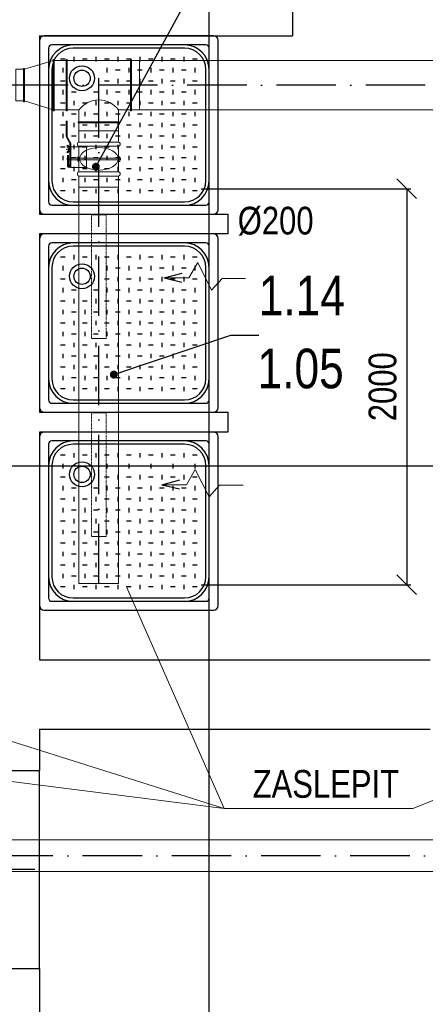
# Model space of a CAD drawing. Header units: millimetres. Extents: x 6491141 to 6692158, y 1846388 to 1929513.
# Tile 226 of 245: x 6667760 to 6669806, y 1898488 to 1903460. Entities that reach past the tile are written whole.
import ezdxf

# ---------------------------------------------------------------- set-up
doc = ezdxf.new("R2010")
doc.units = ezdxf.units.MM
doc.linetypes.add('ACAD_ISO10W100', pattern=[18, 12, -3, 0, -3])
doc.linetypes.add('DASHDOT', pattern=[1, 0.5, -0.25, 0, -0.25])
for name, color, linetype, lineweight in [('Koty VzT', 7, 'Continuous', 15), ('VZT', 130, 'Continuous', 18), ('VzT odtah', 3, 'Continuous', 18)]:
    doc.layers.add(name, color=color, linetype=linetype, lineweight=lineweight)
for name, color, linetype in [('Osy VzT', 253, 'ACAD_ISO10W100'), ('Pozice', 6, 'Continuous'), ('Stavba', 152, 'Continuous'), ('VzT šipky', 7, 'Continuous')]:
    doc.layers.add(name, color=color, linetype=linetype)
doc.styles.add('romans', font='arial.ttf', dxfattribs={"width": 0.8, "height": 140})
doc.dimstyles.new('koty50', dxfattribs={"dimtxt": 100, "dimasz": 100, "dimexe": 20, "dimexo": 100, "dimgap": 50, "dimtad": 3, "dimdec": 0, "dimtxsty": 'romans', "dimblk": 'OBLIQUE', "dimcen": -3, "dimclrd": 7, "dimclre": 7, "dimclrt": 7, "dimadec": 0, "dimazin": 0, "dimtfac": 1, "dimtdec": 0, "dimtmove": 0, "dimatfit": 3, "dimldrblk": 'OPEN30', "dimfxl": 1, "dimarcsym": 0})
doc.dimstyles.new('pozice50', dxfattribs={"dimtxt": 200, "dimasz": 40, "dimexe": 20, "dimexo": 100, "dimgap": 100, "dimtad": 3, "dimjust": 3, "dimdec": 0, "dimtxsty": 'romans', "dimblk": 'OBLIQUE', "dimcen": -3, "dimclrd": 7, "dimclre": 7, "dimclrt": 6, "dimadec": 0, "dimazin": 0, "dimtfac": 1, "dimtdec": 0, "dimtmove": 0, "dimatfit": 3, "dimldrblk": 'DOT', "dimfxl": 1, "dimarcsym": 0})

# ---------------------------------------------------------------- blocks, each defined once
blk = doc.blocks.new('_Oblique')
at = {"color": 0, "lineweight": -2}
blk.add_line((-0.5, -0.5), (0.5, 0.5), dxfattribs=at)
blk = doc.blocks.new('*D10')
at = {"layer": 'DEFPOINTS', "color": 0, "transparency": 16777216}
for p in [(6661650.1, 1898871.7), (6673328.5, 1898871.5, -78), (6673328.5, 1897262)]:
    blk.add_point(p, dxfattribs=at)
at = {"layer": 'Koty VzT', "color": 7, "lineweight": -2, "transparency": 16777216}
for p, q in [((6661650.1, 1898771.7), (6661650.1, 1897242)), ((6673328.5, 1898771.5), (6673328.5, 1897242)), ((6661650.1, 1897262), (6673328.5, 1897262))]:
    blk.add_line(p, q, dxfattribs=at)
at = {"layer": 'Koty VzT', "color": 7, "lineweight": -2, "transparency": 16777216, "xscale": 100, "yscale": 100, "zscale": 100, "rotation": 180}
blk.add_blockref('_Oblique', (6661650.1, 1897262), dxfattribs=at)
at = {"layer": 'Koty VzT', "color": 7, "lineweight": -2, "transparency": 16777216, "xscale": 100, "yscale": 100, "zscale": 100}
blk.add_blockref('_Oblique', (6673328.5, 1897262), dxfattribs=at)
at = {"layer": 'Koty VzT', "color": 7, "transparency": 16777216, "insert": (6667489.3, 1897383.5), "char_height": 140, "attachment_point": 5, "style": 'romans'}
blk.add_mtext('12000', dxfattribs=at)
blk = doc.blocks.new('_Open30')
at = {"color": 0, "linetype": 'ByBlock', "lineweight": -2}
for p, q in [((-1, 0.268), (0, 0)), ((0, 0), (-1, -0.268)), ((0, 0), (-1, 0))]:
    blk.add_line(p, q, dxfattribs=at)
blk = doc.blocks.new('*D14')
at = {"layer": 'DEFPOINTS', "color": 0, "transparency": 16777216}
for p in [(6668575.7, 1902606.4), (6668575.7, 1900606.4), (6669712.7, 1900606.4)]:
    blk.add_point(p, dxfattribs=at)
at = {"layer": 'Koty VzT', "color": 7, "lineweight": -2, "transparency": 16777216}
for p, q in [((6668675.7, 1902606.4), (6669732.7, 1902606.4)), ((6669712.7, 1902606.4), (6669712.7, 1900606.4)), ((6668675.7, 1900606.4), (6669732.7, 1900606.4))]:
    blk.add_line(p, q, dxfattribs=at)
at = {"layer": 'Koty VzT', "color": 7, "lineweight": -2, "transparency": 16777216, "xscale": 100, "yscale": 100, "zscale": 100}
for p, rotation in [((6669712.7, 1902606.4), 90), ((6669712.7, 1900606.4), 270)]:
    blk.add_blockref('_Oblique', p, dxfattribs=dict(at, rotation=rotation))
at = {"layer": 'Koty VzT', "color": 7, "transparency": 16777216, "insert": (6669591.2, 1901606.4), "char_height": 140, "attachment_point": 5, "rotation": 90, "style": 'romans'}
blk.add_mtext('2000', dxfattribs=at)
blk = doc.blocks.new('_Dot')
at = {"color": 0, "linetype": 'ByBlock', "lineweight": -2}
blk.add_line((-0.5, 0), (-1, 0), dxfattribs=at)
at = {"color": 0, "linetype": 'ByBlock', "const_width": 0.5}
blk.add_lwpolyline([(-0.25, 0, 1), (0.25, 0, 1)], format="xyb", close=True, dxfattribs=at)

msp = doc.modelspace()

# ---------------------------------------------------------------- linework, layer by layer
at = {"layer": 'Koty VzT'}
for p, q in [((6668298.8, 1900595.1), (6668790.8, 1899476.5)), ((6672517, 1900583.9), (6669743.2, 1899476.5)), ((6668790.8, 1899476.5), (6664814.3, 1899982.2, -4)), ((6667242.8, 1899964.6, -4), (6668790.8, 1899476.5)), ((6669743.2, 1899476.5), (6668790.8, 1899476.5))]:
    msp.add_line(p, q, dxfattribs=at)
at = {"layer": 'Osy VzT', "ltscale": 25}
for p, q in [((6668159, 1900613.4, 3), (6668159, 1903193.4, 3)), ((6673406.5, 1903129.4, -4), (6664899, 1903129.4, -4)), ((6673328.5, 1899237.8), (6661611.5, 1899237.8))]:
    msp.add_line(p, q, dxfattribs=at)
at = {"layer": 'Stavba'}
for p, q in [((6668715.7, 1895527.8), (6668715.7, 1915586)), ((6669135.7, 1903877.8), (6669135.7, 1903377.8)), ((6667860.7, 1903377.8), (6669135.7, 1903377.8)), ((6667860.7, 1903377.8), (6667860.7, 1902477.8)), ((6668738.2, 1903377.8), (6667883.2, 1903377.8)), ((6667860.7, 1903355.3), (6667860.7, 1902500.3)), ((6667905.7, 1903315.9), (6667905.7, 1902539.7)), ((6668698.8, 1903332.8), (6667922.5, 1903332.8)), ((6668591.9, 1903315.9), (6668029.4, 1903315.9)), ((6668715.7, 1902539.7), (6668715.7, 1903315.9)), ((6668760.7, 1902500.3), (6668760.7, 1903355.3)), ((6667989.8, 1903260.5), (6667966.1, 1903260.5)), ((6668033.4, 1903271.7), (6668033.4, 1903249.2)), ((6668100.7, 1903260.5), (6668077, 1903260.5)), ((6668144.3, 1903271.7), (6668144.3, 1903249.2)), ((6668211.6, 1903260.5), (6668187.9, 1903260.5)), ((6668255.2, 1903271.7), (6668255.2, 1903249.2)), ((6668322.5, 1903260.5), (6668298.8, 1903260.5)), ((6668366.1, 1903271.7), (6668366.1, 1903249.2)), ((6668433.4, 1903260.5), (6668409.7, 1903260.5)), ((6668477, 1903271.7), (6668477, 1903249.2)), ((6668544.3, 1903260.5), (6668520.6, 1903260.5)), ((6668587.9, 1903271.7), (6668587.9, 1903249.2)), ((6668655.2, 1903260.5), (6668631.5, 1903260.5)), ((6667922.5, 1903209), (6667922.5, 1902646.5)), ((6667978, 1903216.3), (6667978, 1903193.8)), ((6668199.8, 1903216.3), (6668199.8, 1903193.8)), ((6668310.7, 1903216.3), (6668310.7, 1903193.8)), ((6668421.5, 1903216.3), (6668421.5, 1903193.8)), ((6668532.4, 1903216.3), (6668532.4, 1903193.8)), ((6668643.3, 1903216.3), (6668643.3, 1903193.8)), ((6668698.8, 1902646.5), (6668698.8, 1903209)), ((6668267.1, 1903205), (6668243.4, 1903205)), ((6668255.2, 1903160.8), (6668255.2, 1903138.3)), ((6668377.9, 1903205), (6668354.2, 1903205)), ((6668366.1, 1903160.8), (6668366.1, 1903138.3)), ((6668488.8, 1903205), (6668465.1, 1903205)), ((6668477, 1903160.8), (6668477, 1903138.3)), ((6668599.7, 1903205), (6668576, 1903205)), ((6668587.9, 1903160.8), (6668587.9, 1903138.3)), ((6667989.8, 1903149.6), (6667966.1, 1903149.6)), ((6668211.6, 1903149.6), (6668187.9, 1903149.6)), ((6668322.5, 1903149.6), (6668298.8, 1903149.6)), ((6668433.4, 1903149.6), (6668409.7, 1903149.6)), ((6668544.3, 1903149.6), (6668520.6, 1903149.6)), ((6668655.2, 1903149.6), (6668631.5, 1903149.6)), ((6667978, 1903105.4), (6667978, 1903082.9)), ((6668045.3, 1903094.1), (6668021.6, 1903094.1)), ((6668156.2, 1903094.1), (6668132.5, 1903094.1)), ((6668199.8, 1903105.4), (6668199.8, 1903082.9)), ((6668267.1, 1903094.1), (6668243.4, 1903094.1)), ((6668310.7, 1903105.4), (6668310.7, 1903082.9)), ((6668377.9, 1903094.1), (6668354.2, 1903094.1)), ((6668421.5, 1903105.4), (6668421.5, 1903082.9)), ((6668488.8, 1903094.1), (6668465.1, 1903094.1)), ((6668532.4, 1903105.4), (6668532.4, 1903082.9)), ((6668599.7, 1903094.1), (6668576, 1903094.1)), ((6668643.3, 1903105.4), (6668643.3, 1903082.9)), ((6667989.8, 1903038.7), (6667966.1, 1903038.7)), ((6668033.4, 1903049.9), (6668033.4, 1903027.4)), ((6668100.7, 1903038.7), (6668077, 1903038.7)), ((6668144.3, 1903049.9), (6668144.3, 1903027.4)), ((6668211.6, 1903038.7), (6668187.9, 1903038.7)), ((6668255.2, 1903049.9), (6668255.2, 1903027.4)), ((6668322.5, 1903038.7), (6668298.8, 1903038.7)), ((6668366.1, 1903049.9), (6668366.1, 1903027.4)), ((6668433.4, 1903038.7), (6668409.7, 1903038.7)), ((6668477, 1903049.9), (6668477, 1903027.4)), ((6668544.3, 1903038.7), (6668520.6, 1903038.7)), ((6668587.9, 1903049.9), (6668587.9, 1903027.4)), ((6668655.2, 1903038.7), (6668631.5, 1903038.7)), ((6667978, 1902994.5), (6667978, 1902972)), ((6668045.3, 1902983.2), (6668021.6, 1902983.2)), ((6668088.9, 1902994.5), (6668088.9, 1902972)), ((6668156.2, 1902983.2), (6668132.5, 1902983.2)), ((6668199.8, 1902994.5), (6668199.8, 1902972)), ((6668267.1, 1902983.2), (6668243.4, 1902983.2)), ((6668310.7, 1902994.5), (6668310.7, 1902972)), ((6668377.9, 1902983.2), (6668354.2, 1902983.2)), ((6668421.5, 1902994.5), (6668421.5, 1902972)), ((6668488.8, 1902983.2), (6668465.1, 1902983.2)), ((6668532.4, 1902994.5), (6668532.4, 1902972)), ((6668599.7, 1902983.2), (6668576, 1902983.2)), ((6668643.3, 1902994.5), (6668643.3, 1902972)), ((6667989.8, 1902927.8), (6667966.1, 1902927.8)), ((6668033.4, 1902939), (6668033.4, 1902916.5)), ((6668100.7, 1902927.8), (6668077, 1902927.8)), ((6668144.3, 1902939), (6668144.3, 1902916.5)), ((6668211.6, 1902927.8), (6668187.9, 1902927.8)), ((6668255.2, 1902939), (6668255.2, 1902916.5)), ((6668322.5, 1902927.8), (6668298.8, 1902927.8)), ((6668366.1, 1902939), (6668366.1, 1902916.5)), ((6668433.4, 1902927.8), (6668409.7, 1902927.8)), ((6668477, 1902939), (6668477, 1902916.5)), ((6668544.3, 1902927.8), (6668520.6, 1902927.8)), ((6668587.9, 1902939), (6668587.9, 1902916.5)), ((6668655.2, 1902927.8), (6668631.5, 1902927.8)), ((6667978, 1902883.6), (6667978, 1902861.1)), ((6668045.3, 1902872.3), (6668021.6, 1902872.3)), ((6668088.9, 1902883.6), (6668088.9, 1902861.1)), ((6668156.2, 1902872.3), (6668132.5, 1902872.3)), ((6668199.8, 1902883.6), (6668199.8, 1902861.1)), ((6668267.1, 1902872.3), (6668243.4, 1902872.3)), ((6668310.7, 1902883.6), (6668310.7, 1902861.1)), ((6668377.9, 1902872.3), (6668354.2, 1902872.3)), ((6668421.5, 1902883.6), (6668421.5, 1902861.1)), ((6668488.8, 1902872.3), (6668465.1, 1902872.3)), ((6668532.4, 1902883.6), (6668532.4, 1902861.1)), ((6668599.7, 1902872.3), (6668576, 1902872.3)), ((6668643.3, 1902883.6), (6668643.3, 1902861.1)), ((6667989.8, 1902816.9), (6667966.1, 1902816.9)), ((6668033.4, 1902828.1), (6668033.4, 1902805.6)), ((6668100.7, 1902816.9), (6668077, 1902816.9)), ((6668144.3, 1902828.1), (6668144.3, 1902805.6)), ((6668211.6, 1902816.9), (6668187.9, 1902816.9)), ((6668255.2, 1902828.1), (6668255.2, 1902805.6)), ((6668322.5, 1902816.9), (6668298.8, 1902816.9)), ((6668366.1, 1902828.1), (6668366.1, 1902805.6)), ((6668433.4, 1902816.9), (6668409.7, 1902816.9)), ((6668477, 1902828.1), (6668477, 1902805.6)), ((6668544.3, 1902816.9), (6668520.6, 1902816.9)), ((6668587.9, 1902828.1), (6668587.9, 1902805.6)), ((6668655.2, 1902816.9), (6668631.5, 1902816.9)), ((6667978, 1902772.7), (6667978, 1902750.2)), ((6668045.3, 1902761.5), (6668021.6, 1902761.5)), ((6668088.9, 1902772.7), (6668088.9, 1902750.2)), ((6668156.2, 1902761.5), (6668132.5, 1902761.5)), ((6668199.8, 1902772.7), (6668199.8, 1902750.2)), ((6668267.1, 1902761.5), (6668243.4, 1902761.5)), ((6668310.7, 1902772.7), (6668310.7, 1902750.2)), ((6668377.9, 1902761.5), (6668354.2, 1902761.5)), ((6668421.5, 1902772.7), (6668421.5, 1902750.2)), ((6668488.8, 1902761.5), (6668465.1, 1902761.5)), ((6668532.4, 1902772.7), (6668532.4, 1902750.2)), ((6668599.7, 1902761.5), (6668576, 1902761.5)), ((6668643.3, 1902772.7), (6668643.3, 1902750.2)), ((6668033.4, 1902717.3), (6668033.4, 1902694.8)), ((6668144.3, 1902717.3), (6668144.3, 1902694.8)), ((6668255.2, 1902717.3), (6668255.2, 1902694.8)), ((6668366.1, 1902717.3), (6668366.1, 1902694.8)), ((6668477, 1902717.3), (6668477, 1902694.8)), ((6668587.9, 1902717.3), (6668587.9, 1902694.8)), ((6667989.8, 1902706), (6667966.1, 1902706)), ((6668100.7, 1902706), (6668077, 1902706)), ((6668211.6, 1902706), (6668187.9, 1902706)), ((6668322.5, 1902706), (6668298.8, 1902706)), ((6668433.4, 1902706), (6668409.7, 1902706)), ((6668544.3, 1902706), (6668520.6, 1902706)), ((6668655.2, 1902706), (6668631.5, 1902706)), ((6667978, 1902661.8), (6667978, 1902639.3)), ((6668045.3, 1902650.6), (6668021.6, 1902650.6)), ((6668088.9, 1902661.8), (6668088.9, 1902639.3)), ((6668156.2, 1902650.6), (6668132.5, 1902650.6)), ((6668199.8, 1902661.8), (6668199.8, 1902639.3)), ((6668267.1, 1902650.6), (6668243.4, 1902650.6)), ((6668310.7, 1902661.8), (6668310.7, 1902639.3)), ((6668377.9, 1902650.6), (6668354.2, 1902650.6)), ((6668421.5, 1902661.8), (6668421.5, 1902639.3)), ((6668488.8, 1902650.6), (6668465.1, 1902650.6)), ((6668532.4, 1902661.8), (6668532.4, 1902639.3)), ((6668599.7, 1902650.6), (6668576, 1902650.6)), ((6668643.3, 1902661.8), (6668643.3, 1902639.3)), ((6667989.8, 1902595.1), (6667966.1, 1902595.1)), ((6668033.4, 1902606.4), (6668033.4, 1902583.9)), ((6668100.7, 1902595.1), (6668077, 1902595.1)), ((6668144.3, 1902606.4), (6668144.3, 1902583.9)), ((6668211.6, 1902595.1), (6668187.9, 1902595.1)), ((6668255.2, 1902606.4), (6668255.2, 1902583.9)), ((6668322.5, 1902595.1), (6668298.8, 1902595.1)), ((6668366.1, 1902606.4), (6668366.1, 1902583.9)), ((6668433.4, 1902595.1), (6668409.7, 1902595.1)), ((6668477, 1902606.4), (6668477, 1902583.9)), ((6668544.3, 1902595.1), (6668520.6, 1902595.1)), ((6668587.9, 1902606.4), (6668587.9, 1902583.9)), ((6668655.2, 1902595.1), (6668631.5, 1902595.1)), ((6667922.5, 1902522.8), (6668698.8, 1902522.8)), ((6668029.4, 1902539.7), (6668591.9, 1902539.7)), ((6667860.7, 1902477.8), (6668810.7, 1902477.8)), ((6667883.2, 1902477.8), (6668738.2, 1902477.8)), ((6668810.7, 1902477.8), (6668810.7, 1902377.8)), ((6667860.7, 1902377.8), (6667860.7, 1901477.8)), ((6668810.7, 1902377.8), (6667860.7, 1902377.8)), ((6668738.2, 1902377.8), (6667883.2, 1902377.8)), ((6667860.7, 1902355.3), (6667860.7, 1901500.3)), ((6667905.7, 1902315.9), (6667905.7, 1901539.7)), ((6668698.8, 1902332.8), (6667922.5, 1902332.8)), ((6668591.9, 1902315.9), (6668029.4, 1902315.9)), ((6668715.7, 1901539.7), (6668715.7, 1902315.9)), ((6668760.7, 1901500.3), (6668760.7, 1902355.3)), ((6668033.4, 1902271.7), (6668033.4, 1902249.2)), ((6668144.3, 1902271.7), (6668144.3, 1902249.2)), ((6668255.2, 1902271.7), (6668255.2, 1902249.2)), ((6668366.1, 1902271.7), (6668366.1, 1902249.2)), ((6668477, 1902271.7), (6668477, 1902249.2)), ((6668587.9, 1902271.7), (6668587.9, 1902249.2)), ((6667989.8, 1902260.5), (6667966.1, 1902260.5)), ((6667978, 1902216.3), (6667978, 1902193.8)), ((6668100.7, 1902260.5), (6668077, 1902260.5)), ((6668211.6, 1902260.5), (6668187.9, 1902260.5)), ((6668199.8, 1902216.3), (6668199.8, 1902193.8)), ((6668322.5, 1902260.5), (6668298.8, 1902260.5)), ((6668310.7, 1902216.3), (6668310.7, 1902193.8)), ((6668433.4, 1902260.5), (6668409.7, 1902260.5)), ((6668421.5, 1902216.3), (6668421.5, 1902193.8)), ((6668544.3, 1902260.5), (6668520.6, 1902260.5)), ((6668532.4, 1902216.3), (6668532.4, 1902193.8)), ((6668655.2, 1902260.5), (6668631.5, 1902260.5)), ((6668643.3, 1902216.3), (6668643.3, 1902193.8)), ((6667922.5, 1902209), (6667922.5, 1901646.5)), ((6668267.1, 1902205), (6668243.4, 1902205)), ((6668377.9, 1902205), (6668354.2, 1902205)), ((6668488.8, 1902205), (6668465.1, 1902205)), ((6668599.7, 1902205), (6668576, 1902205)), ((6668698.8, 1901646.5), (6668698.8, 1902209)), ((6667989.8, 1902149.6), (6667966.1, 1902149.6)), ((6668211.6, 1902149.6), (6668187.9, 1902149.6)), ((6668255.2, 1902160.8), (6668255.2, 1902138.3)), ((6668322.5, 1902149.6), (6668298.8, 1902149.6)), ((6668366.1, 1902160.8), (6668366.1, 1902138.3)), ((6668433.4, 1902149.6), (6668409.7, 1902149.6)), ((6668477, 1902160.8), (6668477, 1902138.3)), ((6668544.3, 1902149.6), (6668520.6, 1902149.6)), ((6668587.9, 1902160.8), (6668587.9, 1902138.3)), ((6668655.2, 1902149.6), (6668631.5, 1902149.6)), ((6667978, 1902105.4), (6667978, 1902082.9)), ((6668045.3, 1902094.1), (6668021.6, 1902094.1)), ((6668156.2, 1902094.1), (6668132.5, 1902094.1)), ((6668199.8, 1902105.4), (6668199.8, 1902082.9)), ((6668267.1, 1902094.1), (6668243.4, 1902094.1)), ((6668310.7, 1902105.4), (6668310.7, 1902082.9)), ((6668377.9, 1902094.1), (6668354.2, 1902094.1)), ((6668421.5, 1902105.4), (6668421.5, 1902082.9)), ((6668488.8, 1902094.1), (6668465.1, 1902094.1)), ((6668532.4, 1902105.4), (6668532.4, 1902082.9)), ((6668599.7, 1902094.1), (6668576, 1902094.1)), ((6668643.3, 1902105.4), (6668643.3, 1902082.9)), ((6667989.8, 1902038.7), (6667966.1, 1902038.7)), ((6668033.4, 1902049.9), (6668033.4, 1902027.4)), ((6668100.7, 1902038.7), (6668077, 1902038.7)), ((6668144.3, 1902049.9), (6668144.3, 1902027.4)), ((6668211.6, 1902038.7), (6668187.9, 1902038.7)), ((6668255.2, 1902049.9), (6668255.2, 1902027.4)), ((6668322.5, 1902038.7), (6668298.8, 1902038.7)), ((6668366.1, 1902049.9), (6668366.1, 1902027.4)), ((6668433.4, 1902038.7), (6668409.7, 1902038.7)), ((6668477, 1902049.9), (6668477, 1902027.4)), ((6668544.3, 1902038.7), (6668520.6, 1902038.7)), ((6668587.9, 1902049.9), (6668587.9, 1902027.4)), ((6668655.2, 1902038.7), (6668631.5, 1902038.7)), ((6667978, 1901994.5), (6667978, 1901972)), ((6668045.3, 1901983.2), (6668021.6, 1901983.2)), ((6668088.9, 1901994.5), (6668088.9, 1901972)), ((6668156.2, 1901983.2), (6668132.5, 1901983.2)), ((6668199.8, 1901994.5), (6668199.8, 1901972)), ((6668267.1, 1901983.2), (6668243.4, 1901983.2)), ((6668310.7, 1901994.5), (6668310.7, 1901972)), ((6668377.9, 1901983.2), (6668354.2, 1901983.2)), ((6668421.5, 1901994.5), (6668421.5, 1901972)), ((6668488.8, 1901983.2), (6668465.1, 1901983.2)), ((6668532.4, 1901994.5), (6668532.4, 1901972)), ((6668599.7, 1901983.2), (6668576, 1901983.2)), ((6668643.3, 1901994.5), (6668643.3, 1901972)), ((6667989.8, 1901927.8), (6667966.1, 1901927.8)), ((6668033.4, 1901939), (6668033.4, 1901916.5)), ((6668100.7, 1901927.8), (6668077, 1901927.8)), ((6668144.3, 1901939), (6668144.3, 1901916.5)), ((6668211.6, 1901927.8), (6668187.9, 1901927.8)), ((6668255.2, 1901939), (6668255.2, 1901916.5)), ((6668322.5, 1901927.8), (6668298.8, 1901927.8)), ((6668366.1, 1901939), (6668366.1, 1901916.5)), ((6668433.4, 1901927.8), (6668409.7, 1901927.8)), ((6668477, 1901939), (6668477, 1901916.5)), ((6668544.3, 1901927.8), (6668520.6, 1901927.8)), ((6668587.9, 1901939), (6668587.9, 1901916.5)), ((6668655.2, 1901927.8), (6668631.5, 1901927.8)), ((6667978, 1901883.6), (6667978, 1901861.1)), ((6668045.3, 1901872.3), (6668021.6, 1901872.3)), ((6668088.9, 1901883.6), (6668088.9, 1901861.1)), ((6668156.2, 1901872.3), (6668132.5, 1901872.3)), ((6668199.8, 1901883.6), (6668199.8, 1901861.1)), ((6668267.1, 1901872.3), (6668243.4, 1901872.3)), ((6668310.7, 1901883.6), (6668310.7, 1901861.1)), ((6668377.9, 1901872.3), (6668354.2, 1901872.3)), ((6668421.5, 1901883.6), (6668421.5, 1901861.1)), ((6668488.8, 1901872.3), (6668465.1, 1901872.3)), ((6668532.4, 1901883.6), (6668532.4, 1901861.1)), ((6668599.7, 1901872.3), (6668576, 1901872.3)), ((6668643.3, 1901883.6), (6668643.3, 1901861.1)), ((6667989.8, 1901816.9), (6667966.1, 1901816.9)), ((6668033.4, 1901828.1), (6668033.4, 1901805.6)), ((6668100.7, 1901816.9), (6668077, 1901816.9)), ((6668144.3, 1901828.1), (6668144.3, 1901805.6)), ((6668211.6, 1901816.9), (6668187.9, 1901816.9)), ((6668255.2, 1901828.1), (6668255.2, 1901805.6)), ((6668322.5, 1901816.9), (6668298.8, 1901816.9)), ((6668366.1, 1901828.1), (6668366.1, 1901805.6)), ((6668433.4, 1901816.9), (6668409.7, 1901816.9)), ((6668477, 1901828.1), (6668477, 1901805.6)), ((6668544.3, 1901816.9), (6668520.6, 1901816.9)), ((6668587.9, 1901828.1), (6668587.9, 1901805.6)), ((6668655.2, 1901816.9), (6668631.5, 1901816.9)), ((6667978, 1901772.7), (6667978, 1901750.2)), ((6668088.9, 1901772.7), (6668088.9, 1901750.2)), ((6668199.8, 1901772.7), (6668199.8, 1901750.2)), ((6668310.7, 1901772.7), (6668310.7, 1901750.2)), ((6668421.5, 1901772.7), (6668421.5, 1901750.2)), ((6668532.4, 1901772.7), (6668532.4, 1901750.2)), ((6668643.3, 1901772.7), (6668643.3, 1901750.2)), ((6668045.3, 1901761.5), (6668021.6, 1901761.5)), ((6668033.4, 1901717.3), (6668033.4, 1901694.8)), ((6668156.2, 1901761.5), (6668132.5, 1901761.5)), ((6668144.3, 1901717.3), (6668144.3, 1901694.8)), ((6668267.1, 1901761.5), (6668243.4, 1901761.5)), ((6668255.2, 1901717.3), (6668255.2, 1901694.8)), ((6668377.9, 1901761.5), (6668354.2, 1901761.5)), ((6668366.1, 1901717.3), (6668366.1, 1901694.8)), ((6668488.8, 1901761.5), (6668465.1, 1901761.5)), ((6668477, 1901717.3), (6668477, 1901694.8)), ((6668599.7, 1901761.5), (6668576, 1901761.5)), ((6668587.9, 1901717.3), (6668587.9, 1901694.8)), ((6667989.8, 1901706), (6667966.1, 1901706)), ((6668100.7, 1901706), (6668077, 1901706)), ((6668211.6, 1901706), (6668187.9, 1901706)), ((6668322.5, 1901706), (6668298.8, 1901706)), ((6668433.4, 1901706), (6668409.7, 1901706)), ((6668544.3, 1901706), (6668520.6, 1901706)), ((6668655.2, 1901706), (6668631.5, 1901706)), ((6667978, 1901661.8), (6667978, 1901639.3)), ((6668045.3, 1901650.6), (6668021.6, 1901650.6)), ((6668088.9, 1901661.8), (6668088.9, 1901639.3)), ((6668156.2, 1901650.6), (6668132.5, 1901650.6)), ((6668199.8, 1901661.8), (6668199.8, 1901639.3)), ((6668267.1, 1901650.6), (6668243.4, 1901650.6)), ((6668310.7, 1901661.8), (6668310.7, 1901639.3)), ((6668377.9, 1901650.6), (6668354.2, 1901650.6)), ((6668421.5, 1901661.8), (6668421.5, 1901639.3)), ((6668488.8, 1901650.6), (6668465.1, 1901650.6)), ((6668532.4, 1901661.8), (6668532.4, 1901639.3)), ((6668599.7, 1901650.6), (6668576, 1901650.6)), ((6668643.3, 1901661.8), (6668643.3, 1901639.3)), ((6667989.8, 1901595.1), (6667966.1, 1901595.1)), ((6668033.4, 1901606.4), (6668033.4, 1901583.9)), ((6668100.7, 1901595.1), (6668077, 1901595.1)), ((6668144.3, 1901606.4), (6668144.3, 1901583.9)), ((6668211.6, 1901595.1), (6668187.9, 1901595.1)), ((6668255.2, 1901606.4), (6668255.2, 1901583.9)), ((6668322.5, 1901595.1), (6668298.8, 1901595.1)), ((6668366.1, 1901606.4), (6668366.1, 1901583.9)), ((6668433.4, 1901595.1), (6668409.7, 1901595.1)), ((6668477, 1901606.4), (6668477, 1901583.9)), ((6668544.3, 1901595.1), (6668520.6, 1901595.1)), ((6668587.9, 1901606.4), (6668587.9, 1901583.9)), ((6668655.2, 1901595.1), (6668631.5, 1901595.1)), ((6667922.5, 1901522.8), (6668698.8, 1901522.8)), ((6668029.4, 1901539.7), (6668591.9, 1901539.7)), ((6667860.7, 1901477.8), (6668810.7, 1901477.8)), ((6667883.2, 1901477.8), (6668738.2, 1901477.8)), ((6668810.7, 1901477.8), (6668810.7, 1901377.8)), ((6667860.7, 1901377.8), (6667860.7, 1900227.8)), ((6668810.7, 1901377.8), (6667860.7, 1901377.8)), ((6668738.2, 1901377.8), (6667883.2, 1901377.8)), ((6667860.7, 1901355.3), (6667860.7, 1900500.3)), ((6668698.8, 1901332.8), (6667922.5, 1901332.8)), ((6668760.7, 1900500.3), (6668760.7, 1901355.3)), ((6667905.7, 1901315.9), (6667905.7, 1900539.7)), ((6668591.9, 1901315.9), (6668029.4, 1901315.9)), ((6668033.4, 1901271.7), (6668033.4, 1901249.2)), ((6668144.3, 1901271.7), (6668144.3, 1901249.2)), ((6668255.2, 1901271.7), (6668255.2, 1901249.2)), ((6668366.1, 1901271.7), (6668366.1, 1901249.2)), ((6668477, 1901271.7), (6668477, 1901249.2)), ((6668587.9, 1901271.7), (6668587.9, 1901249.2)), ((6668715.7, 1900539.7), (6668715.7, 1901315.9)), ((6667989.8, 1901260.5), (6667966.1, 1901260.5)), ((6668100.7, 1901260.5), (6668077, 1901260.5)), ((6668211.6, 1901260.5), (6668187.9, 1901260.5)), ((6668322.5, 1901260.5), (6668298.8, 1901260.5)), ((6668433.4, 1901260.5), (6668409.7, 1901260.5)), ((6668544.3, 1901260.5), (6668520.6, 1901260.5)), ((6668655.2, 1901260.5), (6668631.5, 1901260.5)), ((6659435.6, 1901207.8), (6682005.6, 1901207.8)), ((6667922.5, 1901209), (6667922.5, 1900646.5)), ((6667978, 1901216.3), (6667978, 1901193.8)), ((6668199.8, 1901216.3), (6668199.8, 1901193.8)), ((6668267.1, 1901205), (6668243.4, 1901205)), ((6668310.7, 1901216.3), (6668310.7, 1901193.8)), ((6668377.9, 1901205), (6668354.2, 1901205)), ((6668421.5, 1901216.3), (6668421.5, 1901193.8)), ((6668488.8, 1901205), (6668465.1, 1901205)), ((6668532.4, 1901216.3), (6668532.4, 1901193.8)), ((6668599.7, 1901205), (6668576, 1901205)), ((6668643.3, 1901216.3), (6668643.3, 1901193.8)), ((6668698.8, 1900646.5), (6668698.8, 1901209)), ((6667989.8, 1901149.6), (6667966.1, 1901149.6)), ((6668211.6, 1901149.6), (6668187.9, 1901149.6)), ((6668255.2, 1901160.8), (6668255.2, 1901138.3)), ((6668322.5, 1901149.6), (6668298.8, 1901149.6)), ((6668366.1, 1901160.8), (6668366.1, 1901138.3)), ((6668433.4, 1901149.6), (6668409.7, 1901149.6)), ((6668477, 1901160.8), (6668477, 1901138.3)), ((6668544.3, 1901149.6), (6668520.6, 1901149.6)), ((6668587.9, 1901160.8), (6668587.9, 1901138.3)), ((6668655.2, 1901149.6), (6668631.5, 1901149.6)), ((6667978, 1901105.4), (6667978, 1901082.9)), ((6668045.3, 1901094.1), (6668021.6, 1901094.1)), ((6668156.2, 1901094.1), (6668132.5, 1901094.1)), ((6668199.8, 1901105.4), (6668199.8, 1901082.9)), ((6668267.1, 1901094.1), (6668243.4, 1901094.1)), ((6668310.7, 1901105.4), (6668310.7, 1901082.9)), ((6668377.9, 1901094.1), (6668354.2, 1901094.1)), ((6668421.5, 1901105.4), (6668421.5, 1901082.9)), ((6668488.8, 1901094.1), (6668465.1, 1901094.1)), ((6668532.4, 1901105.4), (6668532.4, 1901082.9)), ((6668599.7, 1901094.1), (6668576, 1901094.1)), ((6668643.3, 1901105.4), (6668643.3, 1901082.9)), ((6667989.8, 1901038.7), (6667966.1, 1901038.7)), ((6668033.4, 1901049.9), (6668033.4, 1901027.4)), ((6668100.7, 1901038.7), (6668077, 1901038.7)), ((6668144.3, 1901049.9), (6668144.3, 1901027.4)), ((6668211.6, 1901038.7), (6668187.9, 1901038.7)), ((6668255.2, 1901049.9), (6668255.2, 1901027.4)), ((6668322.5, 1901038.7), (6668298.8, 1901038.7)), ((6668366.1, 1901049.9), (6668366.1, 1901027.4)), ((6668433.4, 1901038.7), (6668409.7, 1901038.7)), ((6668477, 1901049.9), (6668477, 1901027.4)), ((6668544.3, 1901038.7), (6668520.6, 1901038.7)), ((6668587.9, 1901049.9), (6668587.9, 1901027.4)), ((6668655.2, 1901038.7), (6668631.5, 1901038.7)), ((6667978, 1900994.5), (6667978, 1900972)), ((6668045.3, 1900983.2), (6668021.6, 1900983.2)), ((6668088.9, 1900994.5), (6668088.9, 1900972)), ((6668156.2, 1900983.2), (6668132.5, 1900983.2)), ((6668199.8, 1900994.5), (6668199.8, 1900972)), ((6668267.1, 1900983.2), (6668243.4, 1900983.2)), ((6668310.7, 1900994.5), (6668310.7, 1900972)), ((6668377.9, 1900983.2), (6668354.2, 1900983.2)), ((6668421.5, 1900994.5), (6668421.5, 1900972)), ((6668488.8, 1900983.2), (6668465.1, 1900983.2)), ((6668532.4, 1900994.5), (6668532.4, 1900972)), ((6668599.7, 1900983.2), (6668576, 1900983.2)), ((6668643.3, 1900994.5), (6668643.3, 1900972)), ((6667989.8, 1900927.8), (6667966.1, 1900927.8)), ((6668033.4, 1900939), (6668033.4, 1900916.5)), ((6668100.7, 1900927.8), (6668077, 1900927.8)), ((6668144.3, 1900939), (6668144.3, 1900916.5)), ((6668211.6, 1900927.8), (6668187.9, 1900927.8)), ((6668255.2, 1900939), (6668255.2, 1900916.5)), ((6668322.5, 1900927.8), (6668298.8, 1900927.8)), ((6668366.1, 1900939), (6668366.1, 1900916.5)), ((6668433.4, 1900927.8), (6668409.7, 1900927.8)), ((6668477, 1900939), (6668477, 1900916.5)), ((6668544.3, 1900927.8), (6668520.6, 1900927.8)), ((6668587.9, 1900939), (6668587.9, 1900916.5)), ((6668655.2, 1900927.8), (6668631.5, 1900927.8)), ((6667978, 1900883.6), (6667978, 1900861.1)), ((6668045.3, 1900872.3), (6668021.6, 1900872.3)), ((6668088.9, 1900883.6), (6668088.9, 1900861.1)), ((6668156.2, 1900872.3), (6668132.5, 1900872.3)), ((6668199.8, 1900883.6), (6668199.8, 1900861.1)), ((6668267.1, 1900872.3), (6668243.4, 1900872.3)), ((6668310.7, 1900883.6), (6668310.7, 1900861.1)), ((6668377.9, 1900872.3), (6668354.2, 1900872.3)), ((6668421.5, 1900883.6), (6668421.5, 1900861.1)), ((6668488.8, 1900872.3), (6668465.1, 1900872.3)), ((6668532.4, 1900883.6), (6668532.4, 1900861.1)), ((6668599.7, 1900872.3), (6668576, 1900872.3)), ((6668643.3, 1900883.6), (6668643.3, 1900861.1)), ((6668033.4, 1900828.1), (6668033.4, 1900805.6)), ((6668144.3, 1900828.1), (6668144.3, 1900805.6)), ((6668255.2, 1900828.1), (6668255.2, 1900805.6)), ((6668366.1, 1900828.1), (6668366.1, 1900805.6)), ((6668477, 1900828.1), (6668477, 1900805.6)), ((6668587.9, 1900828.1), (6668587.9, 1900805.6)), ((6667989.8, 1900816.9), (6667966.1, 1900816.9)), ((6667978, 1900772.7), (6667978, 1900750.2)), ((6668100.7, 1900816.9), (6668077, 1900816.9)), ((6668088.9, 1900772.7), (6668088.9, 1900750.2)), ((6668211.6, 1900816.9), (6668187.9, 1900816.9)), ((6668199.8, 1900772.7), (6668199.8, 1900750.2)), ((6668322.5, 1900816.9), (6668298.8, 1900816.9)), ((6668310.7, 1900772.7), (6668310.7, 1900750.2)), ((6668433.4, 1900816.9), (6668409.7, 1900816.9)), ((6668421.5, 1900772.7), (6668421.5, 1900750.2)), ((6668544.3, 1900816.9), (6668520.6, 1900816.9)), ((6668532.4, 1900772.7), (6668532.4, 1900750.2)), ((6668655.2, 1900816.9), (6668631.5, 1900816.9)), ((6668643.3, 1900772.7), (6668643.3, 1900750.2)), ((6668045.3, 1900761.5), (6668021.6, 1900761.5)), ((6668156.2, 1900761.5), (6668132.5, 1900761.5)), ((6668267.1, 1900761.5), (6668243.4, 1900761.5)), ((6668377.9, 1900761.5), (6668354.2, 1900761.5)), ((6668488.8, 1900761.5), (6668465.1, 1900761.5)), ((6668599.7, 1900761.5), (6668576, 1900761.5)), ((6667989.8, 1900706), (6667966.1, 1900706)), ((6668033.4, 1900717.3), (6668033.4, 1900694.8)), ((6668100.7, 1900706), (6668077, 1900706)), ((6668144.3, 1900717.3), (6668144.3, 1900694.8)), ((6668211.6, 1900706), (6668187.9, 1900706)), ((6668255.2, 1900717.3), (6668255.2, 1900694.8)), ((6668322.5, 1900706), (6668298.8, 1900706)), ((6668366.1, 1900717.3), (6668366.1, 1900694.8)), ((6668433.4, 1900706), (6668409.7, 1900706)), ((6668477, 1900717.3), (6668477, 1900694.8)), ((6668544.3, 1900706), (6668520.6, 1900706)), ((6668587.9, 1900717.3), (6668587.9, 1900694.8)), ((6668655.2, 1900706), (6668631.5, 1900706)), ((6667978, 1900661.8), (6667978, 1900639.3)), ((6668045.3, 1900650.6), (6668021.6, 1900650.6)), ((6668088.9, 1900661.8), (6668088.9, 1900639.3)), ((6668156.2, 1900650.6), (6668132.5, 1900650.6)), ((6668199.8, 1900661.8), (6668199.8, 1900639.3)), ((6668267.1, 1900650.6), (6668243.4, 1900650.6)), ((6668310.7, 1900661.8), (6668310.7, 1900639.3)), ((6668377.9, 1900650.6), (6668354.2, 1900650.6)), ((6668421.5, 1900661.8), (6668421.5, 1900639.3)), ((6668488.8, 1900650.6), (6668465.1, 1900650.6)), ((6668532.4, 1900661.8), (6668532.4, 1900639.3)), ((6668599.7, 1900650.6), (6668576, 1900650.6)), ((6668643.3, 1900661.8), (6668643.3, 1900639.3)), ((6667989.8, 1900595.1), (6667966.1, 1900595.1)), ((6668033.4, 1900606.4), (6668033.4, 1900583.9)), ((6668100.7, 1900595.1), (6668077, 1900595.1)), ((6668144.3, 1900606.4), (6668144.3, 1900583.9)), ((6668211.6, 1900595.1), (6668187.9, 1900595.1)), ((6668255.2, 1900606.4), (6668255.2, 1900583.9)), ((6668322.5, 1900595.1), (6668298.8, 1900595.1)), ((6668366.1, 1900606.4), (6668366.1, 1900583.9)), ((6668433.4, 1900595.1), (6668409.7, 1900595.1)), ((6668477, 1900606.4), (6668477, 1900583.9)), ((6668544.3, 1900595.1), (6668520.6, 1900595.1)), ((6668587.9, 1900606.4), (6668587.9, 1900583.9)), ((6668655.2, 1900595.1), (6668631.5, 1900595.1)), ((6668029.4, 1900539.7), (6668591.9, 1900539.7)), ((6667883.2, 1900477.8), (6668738.2, 1900477.8)), ((6667922.5, 1900522.8), (6668698.8, 1900522.8)), ((6667860.7, 1900227.8), (6669830.7, 1900227.8)), ((6667860.7, 1899877.8), (6669830.7, 1899877.8)), ((6667860.7, 1899877.8), (6667860.7, 1899667.8)), ((6667510.7, 1899667.8), (6667860.7, 1899667.8)), ((6667860.7, 1898667.8), (6667860.7, 1899667.8)), ((6667835.7, 1899167.8), (6666619.7, 1899167.8)), ((6667510.7, 1898667.8), (6667860.7, 1898667.8)), ((6667860.7, 1898667.8), (6667860.7, 1898217.8))]:
    msp.add_line(p, q, dxfattribs=at)
for centre, radius in [((6668074.4, 1903164), 63), ((6668074.4, 1903164), 41.2), ((6668074.4, 1902164), 63), ((6668074.4, 1902164), 41.2), ((6668074.4, 1901164), 63), ((6668074.4, 1901164), 41.2)]:
    msp.add_circle(centre, radius, dxfattribs=at)
for centre, radius, start, end in [((6667883.2, 1903355.3), 22.5, 90, 180), ((6668738.2, 1903355.3), 22.5, 0, 90), ((6668029.4, 1903209), 123.8, 90, 180), ((6667922.5, 1903315.9), 16.9, 90, 180), ((6668029.4, 1903209), 106.9, 90, 180), ((6668591.9, 1903209), 123.8, 0, 90), ((6668591.9, 1903209), 106.9, 0, 90), ((6668698.8, 1903315.9), 16.9, 0, 90), ((6668029.4, 1902646.5), 123.8, 180, 270), ((6668029.4, 1902646.5), 106.9, 180, 270), ((6668591.9, 1902646.5), 123.8, 270, 0), ((6668591.9, 1902646.5), 106.9, 270, 0), ((6667922.5, 1902539.7), 16.9, 180, 270), ((6668698.8, 1902539.7), 16.9, 270, 0), ((6667883.2, 1902500.3), 22.5, 180, 270), ((6668738.2, 1902500.3), 22.5, 270, 0), ((6667883.2, 1902355.3), 22.5, 90, 180), ((6668738.2, 1902355.3), 22.5, 0, 90), ((6668029.4, 1902209), 123.8, 90, 180), ((6667922.5, 1902315.9), 16.9, 90, 180), ((6668029.4, 1902209), 106.9, 90, 180), ((6668591.9, 1902209), 123.8, 0, 90), ((6668591.9, 1902209), 106.9, 0, 90), ((6668698.8, 1902315.9), 16.9, 0, 90), ((6668029.4, 1901646.5), 123.8, 180, 270), ((6668029.4, 1901646.5), 106.9, 180, 270), ((6668591.9, 1901646.5), 123.8, 270, 0), ((6668591.9, 1901646.5), 106.9, 270, 0), ((6667922.5, 1901539.7), 16.9, 180, 270), ((6668698.8, 1901539.7), 16.9, 270, 0), ((6667883.2, 1901500.3), 22.5, 180, 270), ((6668738.2, 1901500.3), 22.5, 270, 0), ((6667883.2, 1901355.3), 22.5, 90, 180), ((6668738.2, 1901355.3), 22.5, 0, 90), ((6668029.4, 1901209), 123.8, 90, 180), ((6667922.5, 1901315.9), 16.9, 90, 180), ((6668591.9, 1901209), 123.8, 0, 90), ((6668698.8, 1901315.9), 16.9, 0, 90), ((6668029.4, 1901209), 106.9, 90, 180), ((6668591.9, 1901209), 106.9, 0, 90), ((6668029.4, 1900646.5), 123.8, 180, 270), ((6668029.4, 1900646.5), 106.9, 180, 270), ((6668591.9, 1900646.5), 123.8, 270, 0), ((6668591.9, 1900646.5), 106.9, 270, 0), ((6667922.5, 1900539.7), 16.9, 180, 270), ((6668698.8, 1900539.7), 16.9, 270, 0), ((6667883.2, 1900500.3), 22.5, 180, 270), ((6668738.2, 1900500.3), 22.5, 270, 0)]:
    msp.add_arc(centre, radius, start, end, dxfattribs=at)
at = {"layer": 'VZT', "color": 7, "lineweight": 9}
for p, q in [((6667994.8, 1902949.1, -4), (6667994.8, 1902870.5, -4)), ((6667999, 1902949.1, -4), (6667999, 1902870.5, -4)), ((6667994.8, 1902870.5, -4), (6668013.3, 1902834.8, -4)), ((6667998.6, 1902872.5, -4), (6668017.5, 1902836, -4)), ((6667998.3, 1902823.4, -4), (6668002.5, 1902825.5, -4)), ((6668007.6, 1902809.6, -4), (6667998.3, 1902823.4, -4)), ((6668002.5, 1902825.5, -4), (6668013.3, 1902812, -4)), ((6668007.6, 1902809.6, -4), (6668013.3, 1902812, -4)), ((6668013.3, 1902834.9, -4), (6668013.3, 1902726.5, -4)), ((6668017.5, 1902836, -4), (6668017.5, 1902755.4, -4)), ((6668017.5, 1902817.8, -4), (6668096.2, 1902817.8, -4)), ((6668096.2, 1902713.3, -4), (6668096.2, 1902818.8, -4)), ((6667994.8, 1902806.2, -4), (6668021.1, 1902806.2, -4)), ((6668007.6, 1902802.8, -4), (6667998.3, 1902789, -4)), ((6667998.3, 1902789, -4), (6668002.5, 1902786.9, -4)), ((6668001.9, 1902774.8, -4), (6668001.9, 1902720.5, -4)), ((6668001.9, 1902774.8, -4), (6668006.2, 1902774.8, -4)), ((6668002.5, 1902786.9, -4), (6668013.3, 1902800.4, -4)), ((6668006.2, 1902774.8, -4), (6668006.2, 1902726.5, -4)), ((6668007.6, 1902806.3, -4), (6668007.6, 1902809.6, -4)), ((6668007.6, 1902806.1, -4), (6668007.6, 1902802.8, -4)), ((6668007.6, 1902802.8, -4), (6668013.3, 1902800.4, -4)), ((6668001.9, 1902760.5, -4), (6667999, 1902760.5, -4)), ((6667999, 1902760.5, -4), (6667999, 1902756.2, -4)), ((6667999, 1902751.9, -4), (6667999, 1902756.2, -4)), ((6668001.9, 1902751.9, -4), (6667999, 1902751.9, -4)), ((6668013.3, 1902760.5, -4), (6668006.1, 1902760.5, -4)), ((6668013.3, 1902751.9, -4), (6668006.1, 1902751.9, -4)), ((6668017.5, 1902760.5, -4), (6668265.6, 1902760.5, -4)), ((6668017.5, 1902713.3, -4), (6668017.5, 1902757, -4)), ((6668017.5, 1902751.9, -4), (6668265.6, 1902751.9, -4)), ((6668017.5, 1902713.3, -4), (6668096.2, 1902713.3, -4)), ((6668059, 1902744.4, -4), (6668059, 1902756.2, -4)), ((6668265.6, 1902760.5, -4), (6668268.7, 1902760.5, -4)), ((6668265.6, 1902751.9, -4), (6668268.7, 1902751.9, -4)), ((6668268.7, 1902751.9, -4), (6668268.7, 1902760.5, -4))]:
    msp.add_line(p, q, dxfattribs=at)
at = {"layer": 'VZT'}
for p, q in [((6661649.9, 1899317.8), (6673328.5, 1899317.8, -78)), ((6673328.5, 1899157.8, -78), (6661650.1, 1899157.8))]:
    msp.add_line(p, q, dxfattribs=at)
at = {"layer": 'VZT', "color": 7, "lineweight": 9, "elevation": -4, "flags": 128}
for points in [[(6668059, 1902744.7), (6668059, 1902767.8), (6668052.6, 1902767.8), (6668052.6, 1902744.7)], [(6668265.6, 1902744.2), (6668265.6, 1902767.3), (6668259.1, 1902767.3), (6668259.1, 1902744.2)], [(6668013.2, 1902714.4), (6668016.7, 1902720.5), (6668013.2, 1902726.6), (6668006.2, 1902726.6), (6668002.7, 1902720.5), (6668006.2, 1902714.4)]]:
    msp.add_lwpolyline(points, close=True, dxfattribs=at)
at = {"layer": 'VZT', "color": 7, "lineweight": 9}
for radius in [6.06, 2.97]:
    msp.add_circle((6668009.7, 1902720.5, -4), radius, dxfattribs=at)
msp.add_arc((6668009.7, 1902720.5, -4), 7.82, 180, 0, dxfattribs=at)
msp.add_ellipse((6668159.7, 1902756.8, -4), major_axis=(-97.4, 0), ratio=0.584497, dxfattribs=at)
at = {"layer": 'VzT odtah'}
for p, q in [((6667994, 1903258.4, -4), (6667994, 1903000.4, -4)), ((6667999.6, 1903258.4, -4), (6667999.6, 1903000.4, -4)), ((6668318.5, 1903258.4, -4), (6668318.5, 1903000.4, -4)), ((6668324, 1903258.4, -4), (6668324, 1903000.4, -4)), ((6668324, 1903254.4, -4), (6672104.5, 1903254.4, -4)), ((6672104.5, 1903004.4, -4), (6668364, 1903004.4, -4)), ((6668263, 1902944.6, -4), (6668055, 1902944.6, -4)), ((6668263, 1902939.1, -4), (6668055, 1902939.1, -4)), ((6668159, 1902899.1, -4), (6668059, 1902899.1, -4)), ((6668059, 1902899.1, -4), (6668059, 1902841.9, -4)), ((6668159, 1902899.1, -4), (6668259, 1902899.1, -4)), ((6668259, 1902899.1, -4), (6668259, 1902841.9, -4)), ((6668051.9, 1902834.8, -4), (6668051.9, 1902827.6, -4)), ((6668159, 1902841.9, -4), (6668059, 1902841.9, -4)), ((6668059, 1902820.5, -4), (6668059, 1902817.8, -4)), ((6668059, 1902820.5, -4), (6668159, 1902820.5, -4)), ((6668059, 1902713.3, -4), (6668059, 1902818.3, -4)), ((6668159, 1902841.9, -4), (6668259, 1902841.9, -4)), ((6668259, 1902820.5, -4), (6668159, 1902820.5, -4)), ((6668259, 1902820.5, -4), (6668259, 1902691.9, -4)), ((6668266.2, 1902834.8, -4), (6668266.2, 1902827.6, -4)), ((6668059, 1902713.3, -4), (6668059, 1902691.9, -4)), ((6668051.9, 1902677.6, -4), (6668051.9, 1902684.8, -4)), ((6668059, 1902691.9, -4), (6668159, 1902691.9, -4)), ((6668059, 1902613.4, -4), (6668059, 1902670.5, -4)), ((6668159, 1902670.5, -4), (6668059, 1902670.5, -4)), ((6668259, 1902691.9, -4), (6668159, 1902691.9, -4)), ((6668159, 1902670.5, -4), (6668259, 1902670.5, -4)), ((6668259, 1902613.4, -4), (6668259, 1902670.5, -4)), ((6668266.2, 1902677.6, -4), (6668266.2, 1902684.8, -4)), ((6668159, 1902613.4, -4), (6668059, 1902613.4, -4)), ((6668059, 1902613.4, -4), (6668059, 1900613.4, 3)), ((6668159, 1902613.4, -4), (6668259, 1902613.4, -4)), ((6668259, 1900613.4, 3), (6668259, 1902613.4, -4)), ((6668196.5, 1902474.6, 3), (6668121.5, 1902474.6, 3)), ((6668121.5, 1901849.6, 3), (6668196.5, 1901849.6, 3)), ((6668196.5, 1901474.6, 3), (6668121.5, 1901474.6, 3)), ((6668121.5, 1900849.6, 3), (6668196.5, 1900849.6, 3)), ((6668059, 1900613.4, 3), (6668259, 1900613.4, 3))]:
    msp.add_line(p, q, dxfattribs=at)
at = {"layer": 'VzT odtah', "linetype": 'DASHDOT', "ltscale": 7}
for p, q in [((6668121.5, 1902474.6, 3), (6668121.5, 1901849.6, 3)), ((6668196.5, 1901849.6, 3), (6668196.5, 1902474.6, 3)), ((6668121.5, 1901474.6, 3), (6668121.5, 1900849.6, 3)), ((6668196.5, 1900849.6, 3), (6668196.5, 1901474.6, 3))]:
    msp.add_line(p, q, dxfattribs=at)
at = {"layer": 'VzT odtah', "elevation": -4, "flags": 128}
for points in [[(6667780, 1903049.4), (6667740, 1903049.4), (6667740, 1903209.4), (6667780, 1903209.4)], [(6667785, 1903045.4), (6667780, 1903045.4), (6667780, 1903213.4), (6667785, 1903213.4)], [(6667929, 1903254.4), (6667785, 1903209.4)], [(6667785, 1903045.4), (6667785, 1903213.4)], [(6667929, 1903000.4), (6667929, 1903258.4)], [(6667929, 1903000.4), (6667934, 1903000.4), (6667934, 1903258.4), (6667929, 1903258.4)], [(6667934, 1903004.4), (6667994, 1903004.4), (6667994, 1903254.4), (6667934, 1903254.4)], [(6667994, 1903254.4), (6667954, 1903254.4)], [(6667999.6, 1903258.4), (6667994, 1903258.4)], [(6668318.5, 1903254.4), (6667999.6, 1903254.4)], [(6668318.5, 1903258.4), (6668324, 1903258.4)], [(6668324, 1903254.4), (6668364, 1903254.4)], [(6668364, 1903254.4), (6668364, 1903004.4)], [(6667929, 1903004.4), (6667785, 1903049.4)], [(6667994, 1903004.4), (6667954, 1903004.4)], [(6667999.6, 1903000.4), (6667994, 1903000.4)], [(6667999.6, 1903004.4), (6668059, 1903004.4)], [(6668059, 1902944.6), (6668059, 1903004.4)], [(6668259, 1902944.6), (6668259, 1903004.4)], [(6668318.5, 1903004.4), (6668259, 1903004.4)], [(6668318.5, 1903000.4), (6668324, 1903000.4)], [(6668324, 1903004.4), (6668364, 1903004.4)], [(6668055, 1902944.6), (6668055, 1902939.1)], [(6668059, 1902939.1), (6668059, 1902899.1)], [(6668259, 1902939.1), (6668259, 1902899.1)], [(6668263, 1902944.6), (6668263, 1902939.1)], [(6668259, 1902899.1), (6668059, 1902899.1)]]:
    msp.add_lwpolyline(points, dxfattribs=at)
at = {"layer": 'VzT odtah'}
for centre, radius, start, end in [((6668159, 1902929.4, -4), 125, 36.8699, 143.1301), ((6668059, 1902834.8, -4), 7.14, 90, 180), ((6668059, 1902827.6, -4), 7.14, 180, 270), ((6668259, 1902834.8, -4), 7.14, 0, 90), ((6668259, 1902827.6, -4), 7.14, 270, 0), ((6668059, 1902684.8, -4), 7.14, 90, 180), ((6668059, 1902677.6, -4), 7.14, 180, 270), ((6668259, 1902684.8, -4), 7.14, 0, 90), ((6668259, 1902677.6, -4), 7.14, 270, 0)]:
    msp.add_arc(centre, radius, start, end, dxfattribs=at)
for p in [(6667994, 1903129.4, -4), (6668185.4, 1903129.4, -4), (6668317.7, 1903129.4, -4), (6668325.6, 1903129.4, -4), (6668325.6, 1903129.4, -4), (6668159, 1902946.9, -4), (6668159, 1902939.1, -4), (6668159, 1902939.1, -4), (6668159, 1902841.9, -4), (6668159, 1902672.3, -4)]:
    msp.add_point(p, dxfattribs=at)
at = {"layer": 'VzT šipky', "color": 7, "lineweight": 0}
for p, q in [((6668612.7, 1902155.8), (6668658, 1902233.2)), ((6668658, 1902233.2), (6668727.7, 1902094.7)), ((6668488.4, 1902155.8), (6668579, 1902155.8)), ((6668579, 1902155.8), (6668612.7, 1902155.8)), ((6668727.7, 1902094.7), (6668780.7, 1902153.4)), ((6668780.7, 1902153.4), (6668899.7, 1902153.4)), ((6668600.8, 1901111.6), (6668646.1, 1901189)), ((6668646.1, 1901189), (6668715.8, 1901050.5)), ((6668476.5, 1901111.6), (6668567.1, 1901111.6)), ((6668567.1, 1901111.6), (6668600.8, 1901111.6)), ((6668715.8, 1901050.5), (6668768.8, 1901109.2)), ((6668768.8, 1901109.2), (6668887.8, 1901109.2))]:
    msp.add_line(p, q, dxfattribs=at)
at = {"layer": 'VzT šipky', "color": 7, "lineweight": 25}
for p, q in [((6668488.4, 1902155.8), (6668580, 1902180)), ((6668488.4, 1902155.8), (6668578.6, 1902134.7)), ((6668476.5, 1901111.6), (6668568.2, 1901135.8)), ((6668476.5, 1901111.6), (6668566.7, 1901090.5))]:
    msp.add_line(p, q, dxfattribs=at)

# ---------------------------------------------------------------- texts
at = {"layer": 'Koty VzT', "char_height": 140, "attachment_point": 1, "style": 'romans'}
for s, insert, width in [('{Ø200}', (6668860, 1902515.2), 609.54), ('{ZASLEPIT}', (6668935.3, 1899670.7), 1003.577)]:
    msp.add_mtext(s, dxfattribs=dict(at, insert=insert, width=width))
at = {"layer": 'Pozice', "color": 6, "char_height": 200, "attachment_point": 7, "style": 'romans'}
for s, insert, width in [('1.14', (6668965.9, 1901966.7), 88.843), ('{1.05}', (6668959.9, 1901595.6), 387.234)]:
    msp.add_mtext(s, dxfattribs=dict(at, insert=insert, width=width))

# ---------------------------------------------------------------- dimensions: what is measured, and where the dimension line sits
at = {"layer": 'Koty VzT'}
dim = msp.add_linear_dim(base=(6669712.7, 1900606.4), p1=(6668575.7, 1902606.4), p2=(6668575.7, 1900606.4), angle=90, dimstyle='koty50', dxfattribs=at)
dim.commit()
dim.dimension.update_dxf_attribs({"geometry": '*D14', "text_midpoint": (6669591.2, 1901606.4)})
dim = msp.add_linear_dim(base=(6673328.5, 1897262), p1=(6661650.1, 1898871.7), p2=(6673328.5, 1898871.5, -78), text='12000', dimstyle='koty50', dxfattribs=at)
dim.commit()
dim.dimension.update_dxf_attribs({"geometry": '*D10', "text_midpoint": (6667489.3, 1897383.5)})

# ---------------------------------------------------------------- leaders
at = {"layer": 'Pozice', "annotation_type": 0, "has_hookline": 1, "hookline_direction": 0}
for points in [[(6667342, 1903184.4), (6668133.1, 1903986.2), (6668173.1, 1903986.2)], [(6668144.3, 1902717.3), (6668835, 1903985.9), (6668875, 1903985.9)], [(6668234.8, 1901667.6), (6668825.9, 1901866.7), (6668865.9, 1901866.7)]]:
    msp.add_leader(points, dimstyle='pozice50', override={"dimtad": 1}, dxfattribs=at)

doc.saveas('drawing.dxf')
